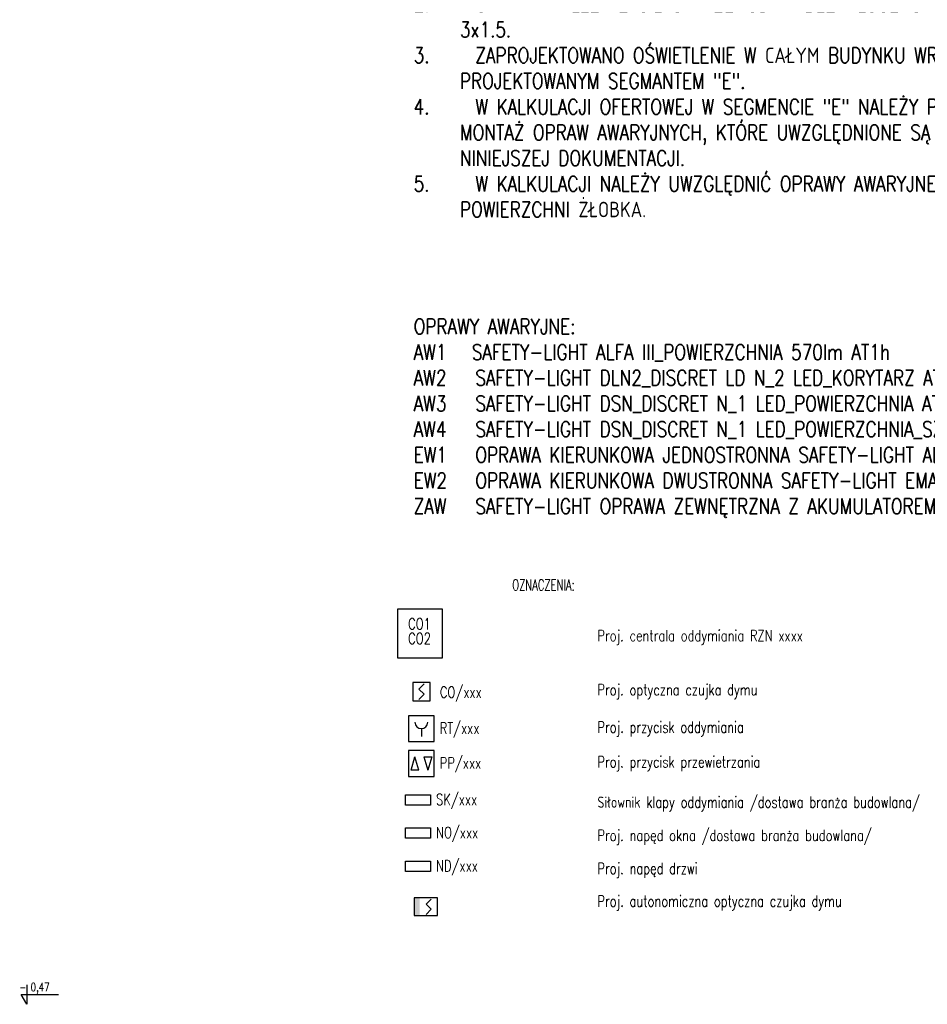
# Model space of a CAD drawing. Header units: millimetres. Extents: x 42924 to 92944, y -369470 to -179866.
# Tile 250 of 256: x 62673 to 63968, y -183938 to -182533. Entities that reach past the tile are written whole.
import ezdxf

# ---------------------------------------------------------------- set-up
doc = ezdxf.new("R2010")
doc.units = ezdxf.units.MM
for name, color, linetype in [('!! 0_ Opis', 8, 'Continuous'), ('E1', 2, 'Continuous'), ('E_0', 4, 'Continuous'), ('E_SAP', 2, 'Continuous'), ('E_SAP_WYK', 2, 'Continuous'), ('E_SSP', 2, 'Continuous')]:
    doc.layers.add(name, color=color, linetype=linetype)
doc.styles.add('50', font='ROMANS.shx', dxfattribs={"width": 0.8, "height": 10})
doc.styles.add('ELE1', font='romans.shx', dxfattribs={"width": 0.8, "height": 18})
doc.styles.add('SIMPLEX', font='simplex.shx', dxfattribs={"width": 0.77})

# ---------------------------------------------------------------- blocks, each defined once
blk = doc.blocks.new('*U146')
at = {"layer": 'E_SAP'}
for p, q in [((-2.7, 2.7), (2.7, 8.1)), ((-2.7, 2.7), (2.7, -2.7)), ((-2.7, -8.1), (2.7, -2.7))]:
    blk.add_line(p, q, dxfattribs=at)
blk.add_lwpolyline([(-9, -9.6), (9, -9.6), (9, 9.6), (-9, 9.6)], close=True, dxfattribs=at)
blk = doc.blocks.new('A$C66BF6730')
at = {"layer": 'E_SAP'}
blk.add_line((10.11, 10.24), (10.11, 4.1), dxfattribs=at)
blk.add_lwpolyline([(0, 0), (20.35, 0), (20.35, 20.48), (0, 20.48)], close=True, dxfattribs=at)
blk.add_arc((10.11, 15.36), 5.12, 180, 0, dxfattribs=at)
blk = doc.blocks.new('A$C12A20FE5')
at = {"layer": 'E1'}
for p, q in [((3.1, 7.3), (7.6, 23.4)), ((12.2, 7.3), (7.6, 23.4)), ((18.3, 23.4), (27.5, 23.4)), ((18.3, 23.4), (22.9, 7.3)), ((27.5, 23.4), (22.9, 7.3)), ((12.2, 7.3), (3.1, 7.3))]:
    blk.add_line(p, q, dxfattribs=at)
at = {"layer": 'E_SAP'}
blk.add_lwpolyline([(0, 0), (30.5, 0), (30.5, 30.7), (0, 30.7)], close=True, dxfattribs=at)
blk = doc.blocks.new('*U401')
at = {"layer": 'E_SSP'}
blk.add_hatch(color=256, dxfattribs=at).paths.add_polyline_path([(-2.05, -1.28), (-1.28, -1.28), (-1.28, 1.28), (-2.05, 1.28)])
for p, q in [((-0.36, 0.36), (0.36, 1.09)), ((-0.36, 0.36), (0.36, -0.36)), ((-0.36, -1.09), (0.36, -0.36))]:
    blk.add_line(p, q, dxfattribs=at)
blk.add_lwpolyline([(-2.05, -1.28), (1.28, -1.28), (1.28, 1.28), (-2.05, 1.28)], close=True, dxfattribs=at)

msp = doc.modelspace()

# ---------------------------------------------------------------- linework, layer by layer
at = {"layer": '!! 0_ Opis'}
for points in [[(62682.67874, -183909.96126), (62682.67874, -183937.96303)], [(62682.67874, -183937.96303), (62674.59533, -183923.96215)], [(62674.59533, -183923.96215), (62728.02954, -183923.96215)]]:
    msp.add_lwpolyline(points, dxfattribs=at)
at = {"layer": 'E_0'}
msp.add_lwpolyline([(63212.31526, -183373.65087), (63275.33532, -183373.65087), (63275.33532, -183443.71362), (63212.31526, -183443.71362)], close=True, dxfattribs=at)
at = {"layer": 'E_SAP', "linetype": 'ByBlock'}
for points in [[(63223.10118, -183638.85695), (63258.8085, -183638.85695), (63258.8085, -183653.66884), (63223.10118, -183653.66884)], [(63223.10118, -183686.2022), (63258.8085, -183686.2022), (63258.8085, -183701.01409), (63223.10118, -183701.01409)], [(63223.10118, -183733.54745), (63258.8085, -183733.54745), (63258.8085, -183748.35934), (63223.10118, -183748.35934)]]:
    msp.add_lwpolyline(points, close=True, dxfattribs=at)

# ---------------------------------------------------------------- block references
at = {"layer": 'E1', "xscale": 1.2, "yscale": 1.2, "zscale": 1.2}
msp.add_blockref('A$C12A20FE5', (63227.44381, -183612.59976), dxfattribs=at)
at = {"layer": 'E_SAP_WYK'}
for name, p, xscale, yscale, zscale in [('*U146', (63245.74427, -183491.8109), 1.375, 1.375, 1.375), ('A$C66BF6730', (63227.44381, -183562.9696), 1.8, 1.8, 1.8)]:
    msp.add_blockref(name, p, dxfattribs=dict(at, xscale=xscale, yscale=yscale, zscale=zscale))
at = {"layer": 'E_SSP', "xscale": 9.999999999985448, "yscale": 9.999999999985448, "zscale": 9.999999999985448}
msp.add_blockref('*U401', (63255.98905, -183798.64475), dxfattribs=at)

# ---------------------------------------------------------------- texts
at = {"layer": '!! 0_ Opis', "style": 'SIMPLEX', "width": 0.75}
msp.add_text('- 0,47', height=12, dxfattribs=at).set_placement((62671.99129, -183919.38403))
at = {"layer": 'E1', "char_height": 22, "attachment_point": 1, "style": '50'}
for s, width, heights, insert in [('UWAGI:\\P\\pi-66,l66;1.   WSZYSTKIE PROJEKTOWANE OPRAWY AWARYJNE NALEŻY ZASILAĆ Z ISTNIEJĄCYCH  OBWODÓW OŚWIETLENIA. WPIĘCIE PROJEKTOWANYCH OPRAW NALEŻY WYKONAĆ SPRZED ŁĄCZNIKA OŚWIETLENIA.\\P2.^IOPRAWY NALEŻY ZASILAĆ PRZEWODAMI BEZHALOGENOWYMI NP: N2XH-J 3x1.5.\\P3.^IZAPROJEKTOWANO OŚWIETLENIE W CAŁYM BUDYNKU WRAZ Z PROJEKTOWANYM SEGMANTEM "E".\\P4.^IW KALKULACJI OFERTOWEJ W SEGMENCIE "E" NALEŻY POMINĄĆ MONTAŻ OPRAW AWARYJNYCH, KTÓRE UWZGLĘDNIONE SĄ W NINIEJSZEJ DOKUMENTACJI.\\P5.^IW KALKULACJI NALEŻY UWZGLĘDNIĆ OPRAWY AWARYJNE NA POWIERZCHNI ŻŁOBKA.', 926.4400793, [697.67628], (63234.80457, -182315.7668)), ('OPRAWY AWARYJNE:\\P\\pi-66,l66;AW1   SAFETY-LIGHT ALFA III_POWIERZCHNIA 570lm AT1h ^I\\P\\pi-110,l110;AW2^ISAFETY-LIGHT DLN2_DISCRET LD N_2 LED_KORYTARZ AT1h\\PAW3^ISAFETY-LIGHT DSN_DISCRET N_1 LED_POWIERZCHNIA AT1h\\PAW4^ISAFETY-LIGHT DSN_DISCRET N_1 LED_POWIERZCHNIA_SZEROKA AT1h\\PEW1^IOPRAWA KIERUNKOWA JEDNOSTRONNA SAFETY-LIGHT ALFA AT1h\\PEW2^IOPRAWA KIERUNKOWA DWUSTRONNA SAFETY-LIGHT EMAX AT1h\\PZAW^ISAFETY-LIGHT OPRAWA ZEWNĘTRZNA Z AKUMULATOREM VRLA AT1h IP66', 1105.5352508, [542.85282], (63234.80457, -182959.38447))]:
    msp.add_mtext_dynamic_manual_height_columns(s, width=width, gutter_width=50, heights=heights, dxfattribs=dict(at, insert=insert))
at = {"layer": 'E_SAP', "color": 2, "style": 'ELE1', "width": 0.65}
msp.add_text('OZNACZENIA:', height=16, dxfattribs=at).set_placement((63375.30032, -183347.43625))
at = {"layer": 'E_SAP', "style": 'ELE1', "width": 0.75}
for s, p in [('CO1', (63226.88611, -183402.89137)), ('CO2', (63226.88611, -183423.71782)), ('Proj. centrala oddymiania RZN xxxx', (63496.98863, -183419.7739)), ('CO/xxx', (63272.15574, -183500.47881)), ('Proj. optyczna czujka dymu ', (63496.98863, -183496.89006)), ('RT/xxx', (63271.96306, -183551.83741)), ('Proj. przycisk oddymiania ', (63496.98863, -183550.34795)), ('PP/xxx', (63271.96306, -183601.46768)), ('Proj. przycisk przewietrzania', (63496.98863, -183599.97821)), ('SK/xxx', (63266.68926, -183653.5628)), ('Siłownik klapy oddymiania /dostawa branża budowlana/', (63496.98863, -183657.44397)), ('NO/xxx', (63266.68926, -183700.90805)), ('Proj. napęd okna /dostawa branża budowlana/', (63496.98863, -183704.78922)), ('ND/xxx', (63266.68926, -183748.25331)), ('Proj. napęd drzwi', (63496.98863, -183752.13447)), ('Proj. autonomiczna optyczna czujka dymu', (63496.98863, -183798.65694))]:
    msp.add_text(s, height=16, dxfattribs=at).set_placement(p)

doc.saveas('drawing.dxf')
